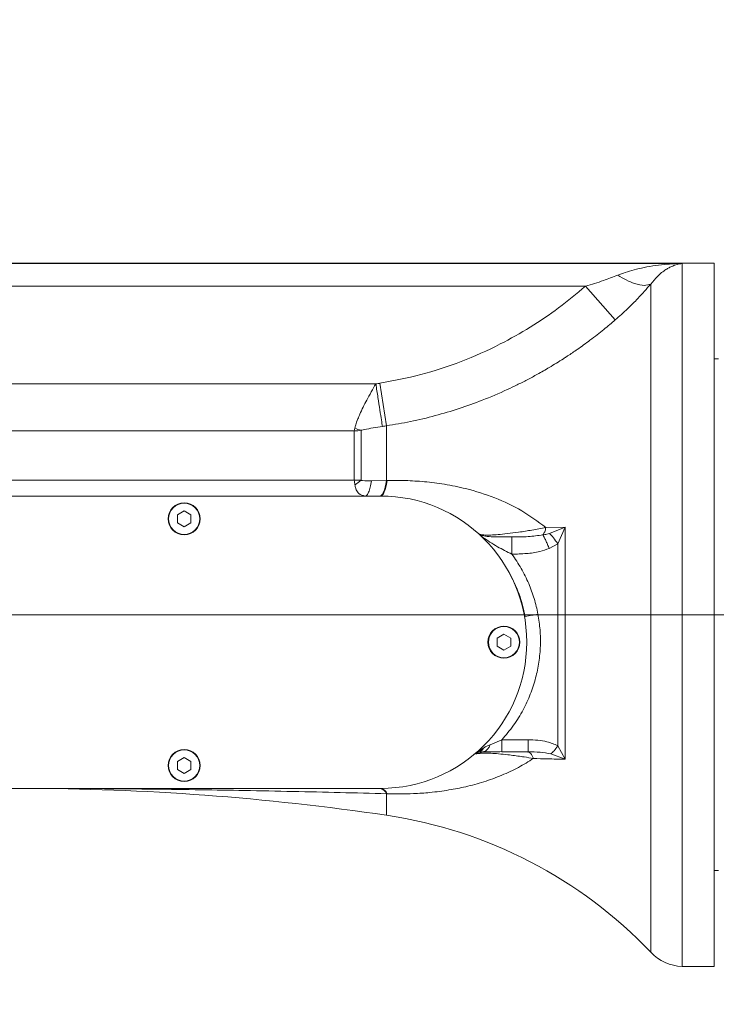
# Model space of a CAD drawing. Header units: millimetres. Extents: x 51337 to 61814, y -21781 to -12277.
# Tile 131 of 256: x 55778 to 55930, y -14492 to -14277. Entities that reach past the tile are written whole.
import ezdxf

# ---------------------------------------------------------------- set-up
doc = ezdxf.new("R2010")
doc.units = ezdxf.units.MM
doc.header["$LTSCALE"] = 0.3175
doc.linetypes.add('CENTER', pattern=[50.8, 31.75, -6.35, 6.35, -6.35])
for name, color, linetype, lineweight in [('1轮廓实线层', 7, 'Continuous', 18), ('7标注层', 4, 'Continuous', 13), ('cen', 2, 'CENTER', 18), ('sub', 1, 'Continuous', 18), ('粗实线', 7, 'Continuous', 18)]:
    doc.layers.add(name, color=color, linetype=linetype, lineweight=lineweight)
doc.styles.add('标准汉字', font='gbenor.shx', dxfattribs={"bigfont": 'gbcbig.shx'})
doc.dimstyles.new('M1：18.5', dxfattribs={"dimscale": 18.5, "dimtxt": 3.5, "dimasz": 2.5, "dimexe": 2, "dimexo": 0, "dimgap": 1.5, "dimtad": 1, "dimdec": 4, "dimdsep": 46, "dimtxsty": '标准汉字', "dimcen": 5, "dimdle": 5, "dimclrd": 1, "dimclre": 1, "dimclrt": 256, "dimadec": 4, "dimazin": 2, "dimtfac": 1, "dimtdec": 4, "dimtmove": 2, "dimatfit": 3, "dimfxl": 1, "dimfrac": 2, "dimtolj": 1, "dimarcsym": 0})

# ---------------------------------------------------------------- blocks, each defined once
blk = doc.blocks.new('*D3')
at = {"layer": '7标注层', "color": 1, "lineweight": -2, "ltscale": 30, "transparency": 16777216}
for p, q in [((55222.94, -14407.21), (55222.94, -14178.82)), ((56304.94, -14336.23), (56304.94, -14178.82)), ((55269.19, -14215.82), (56258.69, -14215.82))]:
    blk.add_line(p, q, dxfattribs=at)
at = {"layer": '7标注层', "color": 1, "lineweight": 18, "transparency": 16777216}
for points in [[(55269.19, -14208.11), (55269.19, -14223.53), (55222.94, -14215.82)], [(56258.69, -14223.53), (56258.69, -14208.11), (56304.94, -14215.82)]]:
    blk.add_solid(points, dxfattribs=at)
at = {"layer": 'Defpoints', "color": 0, "lineweight": 18, "transparency": 16777216}
for p in [(56304.94, -14215.82), (56304.94, -14336.23), (55222.94, -14407.21)]:
    blk.add_point(p, dxfattribs=at)
at = {"layer": '7标注层', "transparency": 16777216, "insert": (55763.94, -14155.69), "char_height": 64.75, "attachment_point": 5, "style": '标准汉字'}
blk.add_mtext('\\A1;1082', dxfattribs=at)
blk = doc.blocks.new('*D9')
at = {"layer": '7标注层', "color": 1, "lineweight": -2, "ltscale": 30, "transparency": 16777216}
blk.add_arc((55409.45, -14407.21), 236.69, 285.2137, 348.7863, dxfattribs=at)
at = {"layer": '7标注层', "color": 1, "lineweight": 18, "transparency": 16777216}
for points in [[(55649.29, -14453.99), (55633.95, -14452.48), (55646.14, -14407.21)], [(55470.27, -14628), (55472.85, -14643.2), (55425.96, -14643.32)]]:
    blk.add_solid(points, dxfattribs=at)
at = {"layer": 'Defpoints', "color": 0, "lineweight": 18, "transparency": 16777216}
for p in [(55222.94, -14407.21), (56304.94, -14407.21), (55582.55, -14568.63), (55422.46, -14593.26), (55497.93, -15672.62)]:
    blk.add_point(p, dxfattribs=at)
at = {"layer": '7标注层', "transparency": 16777216, "insert": (55538.58, -14527.62), "char_height": 64.75, "attachment_point": 5, "rotation": 47, "style": '标准汉字'}
blk.add_mtext('\\A1;86%%d', dxfattribs=at)
blk = doc.blocks.new('*D22')
at = {"layer": '7标注层', "color": 1, "lineweight": -2, "ltscale": 30, "transparency": 16777216}
for p, q in [((55222.94, -13506.88), (57572.12, -13506.88)), ((57535.12, -13553.13), (57535.12, -15320.96)), ((57083.27, -15367.21), (57572.12, -15367.21))]:
    blk.add_line(p, q, dxfattribs=at)
at = {"layer": '7标注层', "color": 1, "lineweight": 18, "transparency": 16777216}
for points in [[(57542.83, -13553.13), (57527.41, -13553.13), (57535.12, -13506.88)], [(57527.41, -15320.96), (57542.83, -15320.96), (57535.12, -15367.21)]]:
    blk.add_solid(points, dxfattribs=at)
at = {"layer": 'Defpoints', "color": 0, "lineweight": 18, "transparency": 16777216}
for p in [(55222.94, -13506.88), (57083.27, -15367.21), (57535.12, -15367.21)]:
    blk.add_point(p, dxfattribs=at)
at = {"layer": '7标注层', "transparency": 16777216, "insert": (57474.99, -14437.04), "char_height": 64.75, "attachment_point": 5, "rotation": 90, "style": '标准汉字'}
blk.add_mtext('\\A1;1860.3', dxfattribs=at)

msp = doc.modelspace()

# ---------------------------------------------------------------- linework, layer by layer
at = {"layer": '1轮廓实线层', "ltscale": 30}
for points in [[(55858.26885, -14377.82879), (55858.12428, -14378.58384), (55857.96498, -14379.25625), (55857.79271, -14379.83848), (55857.60942, -14380.32402), (55857.41715, -14380.70742), (55857.21807, -14380.98439), (55857.01439, -14381.15182), (55856.8084, -14381.20784)], [(55858.42002, -14377.8248), (55858.27401, -14378.5807), (55858.11309, -14379.25388), (55857.93905, -14379.8368), (55857.75386, -14380.32292), (55857.55959, -14380.70679), (55857.35842, -14380.98411), (55857.15261, -14381.15175), (55856.94446, -14381.20784)]]:
    msp.add_lwpolyline(points, dxfattribs=at)
for centre, radius, start, end in [((55854.22444, -14360.31488), 6.68813, 244.3232391, 256.6965216), ((55844.8349, -14368.51187), 12.12693, 302.3646056, 310.3431315), ((55856.94446, -14413.20784), 32, 270, 90), ((55813.94446, -14386.20784), 3.5, 90, 180), ((55784.80681, -13811.59241), 604.94487, 279.8810179, 280.14879325), ((55883.94446, -14413.20784), 3.5, 90, 180), ((55813.94446, -14440.20784), 3.5, 90, 180), ((55877.85339, -14435.52764), 1.87565, 287.8808209, 335.0884063), ((55777.94446, -14995.20784), 550, 81.6022405, 89.9415951), ((55856.48535, -14447.1063), 1.92576, 22.1605821, 80.3426081), ((55856.62244, -14447.12473), 1.94375, 22.361907, 80.463528), ((55843.66441, -14550.03272), 100, 43.5760749, 81.6022405), ((55923.35499, -14474.20784), 10, 223.5760749, 267.6658971)]:
    msp.add_arc(centre, radius, start, end, dxfattribs=at)
at = {"layer": 'cen', "ltscale": 30}
msp.add_line((55222.94446, -14407.20784), (56304.94446, -14407.20784), dxfattribs=at)
at = {"layer": 'sub', "color": 4, "ltscale": 30}
msp.add_arc((55222.94446, -15367.20784), 1860.32904, 295, 195, dxfattribs=at)
at = {"layer": '粗实线', "ltscale": 30}
for p, q in [((55929.94446, -14330.20784), (55565.15583, -14330.20784)), ((55565.15583, -14330.27471), (55922.94446, -14330.27471)), ((55922.94446, -14330.27471), (55922.94446, -14330.28024)), ((55922.94446, -14330.28024), (55922.94446, -14330.30664)), ((55929.94446, -14484.20784), (55929.94446, -14330.20784)), ((55901.84069, -14335.27037), (55557.94446, -14335.27036)), ((55908.30474, -14342.67213), (55901.8407, -14335.27036)), ((55916.11039, -14481.10101), (55916.11039, -14334.80606)), ((55930.94446, -14351.20784), (55929.94446, -14351.20784)), ((55524.94446, -14356.66083), (55855.89845, -14356.66083)), ((55858.26885, -14365.84153), (55856.8084, -14356.51909)), ((55858.26885, -14365.84153), (55858.26885, -14377.82879)), ((55851.19062, -14366.95744), (55524.94446, -14366.95744)), ((55851.19062, -14377.74487), (55851.19062, -14366.95744)), ((55852.68544, -14366.82354), (55852.68544, -14377.75479)), ((55592.94457, -14377.74487), (55851.19062, -14377.74487)), ((55858.26884, -14377.82879), (55854.956, -14377.89304)), ((55856.94446, -14381.20784), (55592.94446, -14381.20784)), ((55813.94446, -14384.48784), (55812.45489, -14385.34784)), ((55812.45489, -14385.34784), (55812.45489, -14387.06784)), ((55815.43402, -14385.34784), (55813.94446, -14384.48784)), ((55815.43402, -14387.06784), (55815.43402, -14385.34784)), ((55812.45489, -14387.06784), (55813.94446, -14387.92784)), ((55813.94446, -14387.92784), (55815.43402, -14387.06784)), ((55893.12448, -14388.09893), (55897.36862, -14388.03756)), ((55893.93344, -14389.38373), (55897.36862, -14388.03756)), ((55895.75736, -14391.67093), (55897.36862, -14388.03756)), ((55897.36862, -14388.03756), (55897.36862, -14438.83889)), ((55893.86953, -14392.70136), (55895.75736, -14391.67093)), ((55895.75749, -14391.67093), (55895.75749, -14435.87854)), ((55883.94446, -14411.48784), (55882.45489, -14412.34784)), ((55885.43402, -14412.34784), (55883.94446, -14411.48784)), ((55882.45489, -14412.34784), (55882.45489, -14414.06784)), ((55885.43402, -14414.06784), (55885.43402, -14412.34784)), ((55882.45489, -14414.06784), (55883.94446, -14414.92784)), ((55883.94446, -14414.92784), (55885.43402, -14414.06784)), ((55883.52197, -14434.56634), (55880.93489, -14435.66605)), ((55889.26174, -14434.56633), (55883.52197, -14434.56634)), ((55883.52198, -14434.56634), (55883.52198, -14437.12133)), ((55889.26174, -14437.17057), (55889.26174, -14434.56633)), ((55879.55452, -14436.31771), (55877.30651, -14437.8936)), ((55878.42929, -14437.31269), (55877.30651, -14437.8936)), ((55878.40436, -14437.31934), (55879.54127, -14437.18404)), ((55879.3149, -14437.20784), (55878.78268, -14437.27085)), ((55879.31481, -14437.20784), (55879.53278, -14437.15917)), ((55879.41524, -14437.21544), (55879.39391, -14437.20789)), ((55889.26174, -14437.20784), (55883.52197, -14437.20784)), ((55883.52198, -14437.20784), (55883.52198, -14437.12133)), ((55889.0091, -14437.20784), (55889.20501, -14437.25357)), ((55889.22916, -14437.16758), (55889.94855, -14437.21449)), ((55897.36878, -14438.83894), (55895.75735, -14435.87854)), ((55813.94446, -14438.48784), (55812.45489, -14439.34784)), ((55812.45489, -14439.34784), (55812.45489, -14441.06784)), ((55815.43402, -14439.34784), (55813.94446, -14438.48784)), ((55815.43402, -14441.06784), (55815.43402, -14439.34784)), ((55897.36878, -14438.83894), (55894.2247, -14437.65753)), ((55812.45489, -14441.06784), (55813.94446, -14441.92784)), ((55813.94446, -14441.92784), (55815.43402, -14441.06784)), ((55592.94446, -14445.20784), (55856.94446, -14445.20784)), ((55858.26885, -14446.3799), (55858.26885, -14451.10491)), ((55929.94446, -14463.20784), (55930.94446, -14463.20784)), ((55922.94446, -14484.20784), (55929.94446, -14484.20784))]:
    msp.add_line(p, q, dxfattribs=at)
for centre, radius in [((55813.94446, -14386.20784), 3.5), ((55813.94446, -14386.20784), 3.4), ((55883.94446, -14413.20784), 3.5), ((55883.94446, -14413.20784), 3.4), ((55813.94446, -14440.20784), 3.5), ((55813.94446, -14440.20784), 3.4)]:
    msp.add_circle(centre, radius, dxfattribs=at)
for points, knots in [([(55908.86579, -14332.86425), (55909.41252, -14332.65738), (55910.58969, -14332.21196), (55912.51844, -14331.65453), (55914.73265, -14331.13895), (55917.18438, -14330.72319), (55919.9553, -14330.40006), (55921.88963, -14330.32355), (55922.94445, -14330.28183)], [0, 0, 0, 0, 33737.451450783, 72641.286442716, 116746.062674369, 166699.323255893, 218778.079862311, 281238.88553791, 281238.88553791, 281238.88553791, 281238.88553791]), ([(55916.11041, -14334.80603), (55916.58492, -14334.22227), (55917.65137, -14332.91028), (55919.01149, -14331.8682), (55920.13665, -14331.20583), (55920.94733, -14330.82584), (55921.89918, -14330.49146), (55922.58114, -14330.37638), (55922.94457, -14330.31505)], [0, 0, 0, 0, 62064.818525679, 139488.68236553, 166888.422133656, 199652.803677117, 237798.799210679, 281322.4245068, 281322.4245068, 281322.4245068, 281322.4245068]), ([(55922.94446, -14484.1473), (55922.94446, -14484.12055), (55922.94446, -14484.06143), (55922.94446, -14483.09808), (55922.94446, -14481.43759), (55922.94446, -14479.05678), (55922.94446, -14476.00437), (55922.94446, -14472.30208), (55922.94446, -14467.9867), (55922.94446, -14463.09838), (55922.94446, -14457.68333), (55922.94446, -14451.79256), (55922.94446, -14445.4816), (55922.94446, -14438.80991), (55922.94446, -14431.84038), (55922.94446, -14424.63869), (55922.94452, -14417.27273), (55922.9446, -14409.8119), (55922.94469, -14402.32653), (55922.94476, -14394.88717), (55922.94481, -14387.56392), (55922.9448, -14380.42582), (55922.9448, -14373.54012), (55922.9448, -14366.97174), (55922.9448, -14360.78257), (55922.9448, -14355.03095), (55922.9448, -14349.77107), (55922.9448, -14345.05258), (55922.9448, -14340.91963), (55922.9448, -14337.41242), (55922.9448, -14334.55928), (55922.9448, -14332.40478), (55922.9448, -14330.90325), (55922.9448, -14330.51111), (55922.9448, -14330.31504)], [0, 0, 0, 0, 36086.532056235, 79763.194755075, 123439.857453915, 167116.520152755, 210793.182851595, 254469.845550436, 298146.508249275, 341823.170948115, 385499.833646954, 429176.496345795, 472853.159044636, 516529.821743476, 560206.484442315, 603883.147309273, 647559.81096525, 691236.476131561, 734913.143145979, 778589.811946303, 822266.48207133, 865943.152756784, 909619.823505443, 953296.4942541, 996973.165002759, 1040649.835751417, 1084326.506500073, 1128003.177248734, 1171679.847997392, 1215356.518746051, 1259033.189494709, 1302709.858804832, 1346386.528114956, 1390063.197425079, 1390063.197425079, 1390063.197425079, 1390063.197425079]), ([(55901.84069, -14335.27037), (55903.14503, -14334.8751), (55905.53059, -14334.15217), (55907.8256, -14333.26593), (55908.86579, -14332.86425)], [0, 0, 0, 0, 60380.804776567, 110433.632725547, 110433.632725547, 110433.632725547, 110433.632725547]), ([(55916.11039, -14334.80606), (55915.66321, -14334.95261), (55914.76166, -14335.24805), (55912.78814, -14334.82154), (55910.7719, -14334.00093), (55909.48936, -14333.2361), (55908.86579, -14332.86425)], [0, 0, 0, 0, 55474.795582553, 111840.581991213, 155011.609770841, 195862.80570473, 195862.80570473, 195862.80570473, 195862.80570473]), ([(55856.8084, -14356.51909), (55859.80231, -14355.95484), (55865.83663, -14354.81758), (55874.66114, -14351.88581), (55882.64731, -14348.33928), (55889.74683, -14344.32321), (55896.01891, -14340.11801), (55899.89685, -14336.88895), (55901.84069, -14335.27037)], [0, 0, 0, 0, 50804.94349726, 102399.106514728, 154780.235251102, 196431.300408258, 238417.202035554, 280614.817078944, 280614.817078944, 280614.817078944, 280614.817078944]), ([(55908.30474, -14342.67213), (55909.21515, -14341.86188), (55910.92928, -14340.33636), (55913.57352, -14337.69078), (55915.18553, -14335.85774), (55916.11041, -14334.80603)], [0, 0, 0, 0, 50882.958266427, 95801.697548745, 156263.542106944, 156263.542106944, 156263.542106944, 156263.542106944]), ([(55858.26875, -14365.84155), (55860.01197, -14365.54833), (55863.58863, -14364.94672), (55868.88264, -14363.66875), (55874.12574, -14362.10941), (55879.39629, -14360.2149), (55883.60237, -14358.42607), (55886.86148, -14356.87585), (55889.06533, -14355.76102), (55891.42383, -14354.49204), (55894.07808, -14352.96793), (55895.9587, -14351.80398), (55896.98174, -14351.14483), (55896.98179, -14351.14479), (55896.98187, -14351.14474), (55896.98201, -14351.14465), (55896.98226, -14351.14449), (55896.98273, -14351.14419), (55896.98362, -14351.14362), (55896.98538, -14351.14248), (55896.98907, -14351.1401), (55896.99743, -14351.13472), (55897.02244, -14351.11859), (55897.1053, -14351.06512), (55897.40183, -14350.87321), (55898.02947, -14350.4626), (55898.94817, -14349.84824), (55900.58896, -14348.72093), (55902.40026, -14347.41308), (55904.32471, -14345.9439), (55905.76722, -14344.79814), (55907.08255, -14343.71789), (55907.90918, -14343.01059), (55908.30474, -14342.67213)], [0, 0, 0, 0, 107474.067319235, 220509.573995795, 330952.459451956, 440043.881733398, 561007.662356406, 608802.462384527, 659574.506462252, 711236.053535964, 771711.927954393, 845747.135498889, 845748.299182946, 845749.217359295, 845750.865393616, 845753.835205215, 845759.224196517, 845769.12085288, 845787.665448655, 845823.561395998, 845896.528010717, 846055.099524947, 846428.422656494, 847706.766413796, 852054.685832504, 867916.23315922, 893334.56813936, 919287.574881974, 989022.141980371, 1029217.180219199, 1066572.454650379, 1101085.788876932, 1132755.037458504, 1132755.037458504, 1132755.037458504, 1132755.037458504]), ([(55855.89845, -14356.66083), (55855.21929, -14357.84688), (55853.90949, -14360.13426), (55852.63842, -14362.71348), (55851.88948, -14364.48116), (55851.50975, -14365.53738), (55851.37833, -14366.11488), (55851.32651, -14366.34258)], [0, 0, 0, 0, 77137.839604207, 148765.653144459, 176016.062036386, 215331.324757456, 240922.771534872, 240922.771534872, 240922.771534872, 240922.771534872]), ([(55855.89845, -14356.66083), (55856.06831, -14356.63448), (55856.37166, -14356.58743), (55856.67494, -14356.53998), (55856.8084, -14356.51909)], [0, 0, 0, 0, 61693.183461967, 110176.955287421, 110176.955287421, 110176.955287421, 110176.955287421]), ([(55851.19062, -14366.95744), (55851.19127, -14366.95494), (55851.23668, -14366.78061), (55851.28192, -14366.56001), (55851.32651, -14366.34258)], [0, 0, 0, 0, 1580.678032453, 110151.401389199, 110151.401389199, 110151.401389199, 110151.401389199]), ([(55857.34204, -14365.98267), (55856.67073, -14366.08591), (55855.32995, -14366.2921), (55853.8389, -14366.55161), (55852.94731, -14366.73693), (55852.74462, -14366.80396), (55852.68544, -14366.82354)], [0, 0, 0, 0, 83323.22407177, 166416.349710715, 186866.690037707, 195299.716933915, 195299.716933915, 195299.716933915, 195299.716933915]), ([(55857.34204, -14365.98267), (55857.51504, -14365.95643), (55857.82397, -14365.90959), (55858.13284, -14365.86234), (55858.26875, -14365.84155)], [0, 0, 0, 0, 61701.266616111, 110185.884592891, 110185.884592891, 110185.884592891, 110185.884592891]), ([(55851.19062, -14366.95744), (55851.19769, -14366.95726), (55851.69714, -14366.94419), (55852.19481, -14366.88343), (55852.68544, -14366.82354)], [0, 0, 0, 0, 1559.228841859, 110152.431598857, 110152.431598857, 110152.431598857, 110152.431598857]), ([(55851.19062, -14377.74487), (55851.19769, -14377.74525), (55851.69714, -14377.77166), (55852.19481, -14377.76317), (55852.68544, -14377.75479)], [0, 0, 0, 0, 1559.245349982, 110153.597805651, 110153.597805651, 110153.597805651, 110153.597805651]), ([(55851.19062, -14377.74487), (55851.19127, -14377.75004), (55851.23668, -14378.11029), (55851.28192, -14378.43497), (55851.32651, -14378.75499)], [0, 0, 0, 0, 1580.68075075, 110151.590797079, 110151.590797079, 110151.590797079, 110151.590797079]), ([(55853.55579, -14381.20784), (55853.05194, -14381.11115), (55852.25585, -14380.95839), (55851.64386, -14379.99462), (55851.41275, -14379.27659), (55851.34695, -14378.8786), (55851.32651, -14378.75499)], [0, 0, 0, 0, 92904.172206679, 146789.27199808, 180223.981903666, 195286.2165753, 195286.2165753, 195286.2165753, 195286.2165753]), ([(55852.68544, -14377.75479), (55852.70741, -14377.76376), (55852.79651, -14377.80011), (55853.5364, -14377.9247), (55854.2867, -14377.90797), (55854.956, -14377.89304)], [0, 0, 0, 0, 5320.028701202, 21569.66899916, 155835.229758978, 155835.229758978, 155835.229758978, 155835.229758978]), ([(55858.42002, -14377.8248), (55858.3918, -14377.82555), (55858.34142, -14377.82688), (55858.29102, -14377.82821), (55858.26884, -14377.82879)], [0, 0, 0, 0, 61710.834450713, 110191.195118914, 110191.195118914, 110191.195118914, 110191.195118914]), ([(55893.12448, -14388.09893), (55891.40441, -14386.82322), (55887.93988, -14384.25368), (55882.04229, -14381.51025), (55876.32514, -14379.68001), (55871.10987, -14378.61132), (55866.68266, -14378.05236), (55862.49901, -14377.78355), (55859.74372, -14377.81142), (55858.42002, -14377.8248)], [0, 0, 0, 0, 60667.673675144, 122196.600275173, 182764.404496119, 224230.93681232, 261303.84001613, 295099.670357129, 326348.997675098, 326348.997675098, 326348.997675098, 326348.997675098]), ([(55878.37286, -14389.44173), (55878.38137, -14389.44934), (55878.40112, -14389.46701), (55878.43155, -14389.49421), (55878.45964, -14389.51911), (55878.47894, -14389.53615), (55878.4889, -14389.54491), (55878.54981, -14389.59855), (55878.81029, -14389.82562), (55879.07869, -14390.04082), (55879.287, -14390.20784)], [0, 0, 0, 0, 10164.901422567, 23602.229098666, 36631.502310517, 44941.872682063, 47472.840120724, 48920.898593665, 119915.616084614, 366055.967021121, 366055.967021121, 366055.967021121, 366055.967021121]), ([(55878.37287, -14389.44172), (55878.71343, -14389.64191), (55879.35617, -14390.01974), (55881.0283, -14390.14147), (55883.18383, -14390.17252), (55884.78423, -14390.1666), (55885.65769, -14390.16336)], [0, 0, 0, 0, 52511.716411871, 99105.088330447, 142918.923732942, 195563.417872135, 195563.417872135, 195563.417872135, 195563.417872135]), ([(55878.37288, -14389.44171), (55878.51482, -14389.51904), (55878.7813, -14389.66423), (55879.74289, -14389.76153), (55881.0293, -14389.75849), (55882.70002, -14389.65851), (55884.79422, -14389.44691), (55887.32776, -14389.1124), (55890.23095, -14388.65339), (55892.12317, -14388.2908), (55893.12449, -14388.09893)], [0, 0, 0, 0, 42229.692044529, 79280.856718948, 114340.725841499, 151187.673138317, 192869.876556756, 242196.431955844, 300525.9951736, 366084.183945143, 366084.183945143, 366084.183945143, 366084.183945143]), ([(55885.65769, -14390.16337), (55886.87078, -14390.16195), (55889.18181, -14390.15925), (55891.41533, -14389.87291), (55892.47645, -14389.73687)], [0, 0, 0, 0, 57924.645449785, 110351.187116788, 110351.187116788, 110351.187116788, 110351.187116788]), ([(55892.47644, -14389.73686), (55892.56778, -14389.89648), (55892.7526, -14390.21943), (55893.09892, -14390.9285), (55893.47629, -14391.75941), (55893.73946, -14392.38979), (55893.86954, -14392.70135)], [0, 0, 0, 0, 48359.078851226, 97843.885500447, 147328.676077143, 195687.709466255, 195687.709466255, 195687.709466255, 195687.709466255]), ([(55892.47645, -14389.73687), (55892.62449, -14389.51481), (55892.91535, -14389.0785), (55893.05556, -14388.42153), (55893.12441, -14388.09894)], [0, 0, 0, 0, 56178.638868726, 110379.511292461, 110379.511292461, 110379.511292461, 110379.511292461]), ([(55892.47645, -14389.73687), (55892.76589, -14389.68074), (55893.25508, -14389.58589), (55893.73675, -14389.44233), (55893.93343, -14389.38371)], [0, 0, 0, 0, 65308.811996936, 110381.155246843, 110381.155246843, 110381.155246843, 110381.155246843]), ([(55893.93341, -14389.38374), (55894.20689, -14389.68177), (55894.75383, -14390.27784), (55895.42295, -14391.2065), (55895.75751, -14391.67083)], [0, 0, 0, 0, 55193.770261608, 110387.025642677, 110387.025642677, 110387.025642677, 110387.025642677]), ([(55879.28674, -14390.20784), (55879.25622, -14390.20784), (55879.20171, -14390.20784), (55879.19571, -14390.20784), (55879.19307, -14390.20784)], [0, 0, 0, 0, 61766.376958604, 110306.600820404, 110306.600820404, 110306.600820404, 110306.600820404]), ([(55879.287, -14390.20784), (55880.34878, -14390.93016), (55882.36937, -14392.30475), (55884.63061, -14393.41783), (55885.70361, -14393.94601)], [0, 0, 0, 0, 57966.998441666, 110312.438922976, 110312.438922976, 110312.438922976, 110312.438922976]), ([(55885.65765, -14390.16337), (55885.65988, -14390.28384), (55885.66443, -14390.5301), (55885.67569, -14391.40383), (55885.68911, -14392.56175), (55885.69883, -14393.49128), (55885.70359, -14393.946)], [0, 0, 0, 0, 47846.850319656, 97808.417121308, 147769.942250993, 195616.683427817, 195616.683427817, 195616.683427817, 195616.683427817]), ([(55885.70361, -14393.946), (55886.77157, -14393.9147), (55888.81641, -14393.85477), (55891.58333, -14393.5015), (55893.18733, -14392.94012), (55893.86953, -14392.70136)], [0, 0, 0, 0, 60232.313600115, 115327.631509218, 156102.76095319, 156102.76095319, 156102.76095319, 156102.76095319]), ([(55885.70361, -14393.946), (55886.40258, -14394.97051), (55887.79161, -14397.00644), (55889.39287, -14400.29305), (55890.64671, -14403.64506), (55891.1503, -14405.93186), (55891.40097, -14407.07015)], [0, 0, 0, 0, 50873.244179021, 101096.918626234, 148567.680109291, 195616.470379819, 195616.470379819, 195616.470379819, 195616.470379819]), ([(55884.91497, -14397.66273), (55885.77279, -14399.31357), (55887.41026, -14402.46484), (55888.22775, -14405.91902), (55888.61699, -14407.56367)], [0, 0, 0, 0, 57799.032921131, 110331.729223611, 110331.729223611, 110331.729223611, 110331.729223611]), ([(55891.40131, -14407.07197), (55891.5797, -14408.22389), (55891.93682, -14410.52981), (55891.98434, -14414.05298), (55891.66801, -14417.57703), (55890.93339, -14421.12334), (55889.78318, -14424.63167), (55888.16046, -14428.11514), (55886.10987, -14431.49138), (55884.38879, -14433.53638), (55883.52197, -14434.56634)], [0, 0, 0, 0, 41780.058522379, 83635.705091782, 126465.116641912, 169876.269203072, 216071.672349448, 263209.155366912, 314310.174706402, 366162.23116238, 366162.23116238, 366162.23116238, 366162.23116238]), ([(55895.75735, -14435.87854), (55894.97179, -14435.54334), (55892.9377, -14434.67538), (55890.65988, -14434.6078), (55889.26174, -14434.56633)], [0, 0, 0, 0, 42628.915471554, 110382.196440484, 110382.196440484, 110382.196440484, 110382.196440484]), ([(55890.41153, -14438.6745), (55889.73653, -14438.55518), (55888.85936, -14438.40011), (55886.99745, -14438.12439), (55885.12523, -14437.87155), (55882.85225, -14437.6372), (55881.12506, -14437.52436), (55879.72223, -14437.48657), (55878.61613, -14437.53686), (55877.99176, -14437.60018), (55877.83582, -14437.66752), (55877.83267, -14437.66888)], [0, 0, 0, 0, 63438.4280083, 82438.48803827, 166533.885778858, 223465.71154926, 272754.226881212, 316150.118120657, 359518.184295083, 410787.785695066, 411843.5001225, 411843.5001225, 411843.5001225, 411843.5001225]), ([(55878.64495, -14437.30145), (55878.64419, -14437.30172), (55878.60676, -14437.31457), (55878.71917, -14437.35809), (55878.93685, -14437.40164), (55879.04896, -14437.42408)], [0, 0, 0, 0, 1561.322069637, 76472.2230867, 156043.736426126, 156043.736426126, 156043.736426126, 156043.736426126]), ([(55879.28247, -14437.20781), (55879.99951, -14437.20723), (55881.40468, -14437.20609), (55882.84228, -14437.17923), (55883.5463, -14437.16608)], [0, 0, 0, 0, 56294.330512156, 110319.072407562, 110319.072407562, 110319.072407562, 110319.072407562]), ([(55879.53278, -14437.15917), (55879.60881, -14437.1472), (55879.83696, -14437.11125), (55880.20061, -14436.82998), (55880.60418, -14436.35346), (55880.82542, -14435.89363), (55880.93491, -14435.66607)], [0, 0, 0, 0, 28092.306795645, 84301.018773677, 140509.748709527, 195578.326539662, 195578.326539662, 195578.326539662, 195578.326539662]), ([(55880.9349, -14435.66606), (55880.68012, -14435.76829), (55880.2069, -14435.95817), (55879.76056, -14436.20416), (55879.55452, -14436.31771)], [0, 0, 0, 0, 59392.103903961, 110316.134365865, 110316.134365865, 110316.134365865, 110316.134365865]), ([(55894.2247, -14437.65754), (55893.44594, -14437.51637), (55891.77884, -14437.21417), (55890.13675, -14437.21004), (55889.26174, -14437.20784)], [0, 0, 0, 0, 51561.068458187, 110376.663164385, 110376.663164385, 110376.663164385, 110376.663164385]), ([(55889.41684, -14437.30302), (55889.55194, -14437.38834), (55889.82274, -14437.55937), (55890.16879, -14438.03999), (55890.33141, -14438.4651), (55890.41152, -14438.6745)], [0, 0, 0, 0, 52402.17263454, 105033.359461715, 156126.691229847, 156126.691229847, 156126.691229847, 156126.691229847]), ([(55894.2247, -14437.65754), (55894.45417, -14437.46), (55894.92133, -14437.05784), (55895.47554, -14436.27629), (55895.75752, -14435.87864)], [0, 0, 0, 0, 54227.679527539, 110397.081998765, 110397.081998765, 110397.081998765, 110397.081998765]), ([(55858.42002, -14446.38521), (55859.32058, -14446.40725), (55861.28774, -14446.45537), (55864.40691, -14446.37581), (55868.04428, -14446.12105), (55871.84427, -14445.62231), (55875.76944, -14444.84607), (55879.63354, -14443.79612), (55883.48587, -14442.39171), (55887.11833, -14440.71323), (55889.33517, -14439.34084), (55890.41153, -14438.6745)], [0, 0, 0, 0, 27709.775438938, 60528.314545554, 100939.689649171, 151433.210768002, 197768.445369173, 250561.158538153, 306236.079539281, 360391.434818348, 411501.426565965, 411501.426565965, 411501.426565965, 411501.426565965]), ([(55897.36878, -14438.83894), (55896.0853, -14438.80798), (55893.80857, -14438.75305), (55891.44337, -14438.69836), (55890.41153, -14438.6745)], [0, 0, 0, 0, 62227.899194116, 110383.786602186, 110383.786602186, 110383.786602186, 110383.786602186]), ([(55707.0879, -14446.14117), (55710.92804, -14446.05121), (55718.72615, -14445.86853), (55730.79674, -14445.63316), (55741.00667, -14445.47215), (55749.27029, -14445.36934), (55755.33373, -14445.30752), (55760.29807, -14445.26885), (55764.16857, -14445.24543), (55766.37542, -14445.23444), (55768.3941, -14445.226), (55770.57611, -14445.21835), (55773.85805, -14445.20993), (55776.4483, -14445.2086), (55777.94446, -14445.20784)], [0, 0, 0, 0, 86989.411883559, 176647.907800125, 272605.018532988, 317175.067892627, 362728.733585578, 409065.611376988, 428855.94177039, 449783.226480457, 458694.998204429, 474252.896738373, 498850.763902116, 532488.045050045, 532488.045050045, 532488.045050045, 532488.045050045]), ([(55777.94446, -14445.20784), (55779.53341, -14445.20871), (55782.4316, -14445.2103), (55786.35903, -14445.2214), (55789.89664, -14445.23591), (55793.33485, -14445.25473), (55796.87835, -14445.27915), (55800.3747, -14445.30805), (55803.82751, -14445.34114), (55809.58885, -14445.40393), (55817.35647, -14445.50833), (55827.51202, -14445.67925), (55837.66716, -14445.88188), (55848.05808, -14446.11807), (55854.87896, -14446.29298), (55858.26885, -14446.3799)], [0, 0, 0, 0, 34276.971199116, 62520.072824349, 84729.269397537, 110605.640517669, 136711.693918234, 161207.4670978, 186083.337535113, 211267.90240602, 285648.26934743, 353975.586752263, 431054.41977163, 505805.511468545, 579660.656653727, 579660.656653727, 579660.656653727, 579660.656653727]), ([(55858.26885, -14446.3799), (55858.29706, -14446.38089), (55858.34746, -14446.38265), (55858.39784, -14446.38443), (55858.42002, -14446.38521)], [0, 0, 0, 0, 61684.372055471, 110200.163435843, 110200.163435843, 110200.163435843, 110200.163435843])]:
    msp.add_open_spline(points, degree=3, knots=knots, dxfattribs=at)
for points in [[(55855.89845, -14356.66083), (55856.05575, -14357.67658), (55856.37035, -14359.70809), (55856.79538, -14362.45268), (55857.14565, -14364.7145), (55857.27658, -14365.55995), (55857.34204, -14365.98267)], [(55854.956, -14377.89304), (55854.8621, -14378.3848), (55854.67429, -14379.36831), (55854.32719, -14380.40001), (55853.95068, -14381.08137), (55853.68742, -14381.16568), (55853.55579, -14381.20784)]]:
    msp.add_open_spline(points, degree=3, dxfattribs=at)

# ---------------------------------------------------------------- dimensions: what is measured, and where the dimension line sits
at = {"layer": '7标注层', "ltscale": 30}
dim = msp.add_linear_dim(base=(57535.11732, -15367.20784), p1=(55222.94446, -13506.87879), p2=(57083.2735, -15367.20784), angle=270, dimstyle='M1：18.5', override={"dimdec": 1, "dimsah": 1, "dimtzin": 8}, dxfattribs=at)
dim.commit()
dim.dimension.update_dxf_attribs({"geometry": '*D22', "text_midpoint": (57474.99232, -14437.04332)})
dim = msp.add_linear_dim(base=(56304.94446, -14215.81887), p1=(55222.94446, -14407.20784), p2=(56304.94446, -14336.22733), dimstyle='M1：18.5', override={"dimsah": 1, "dimtzin": 8}, dxfattribs=at)
dim.commit()
dim.dimension.update_dxf_attribs({"geometry": '*D3', "text_midpoint": (55763.94446, -14155.69387)})
dim = msp.add_angular_dim_2l(base=(55582.5508, -14568.6293), line1=((55422.45727, -14593.25654), (55497.93377, -15672.62084)), line2=((55222.94446, -14407.20784), (56304.94446, -14407.20784)), dimstyle='M1：18.5', override={"dimtad": 1, "dimtih": 0, "dimtoh": 0, "dimsah": 1, "dimtzin": 8}, dxfattribs=at)
dim.commit()
dim.dimension.update_dxf_attribs({"geometry": '*D9', "text_midpoint": (55538.57816, -14527.62415)})

doc.saveas('drawing.dxf')
